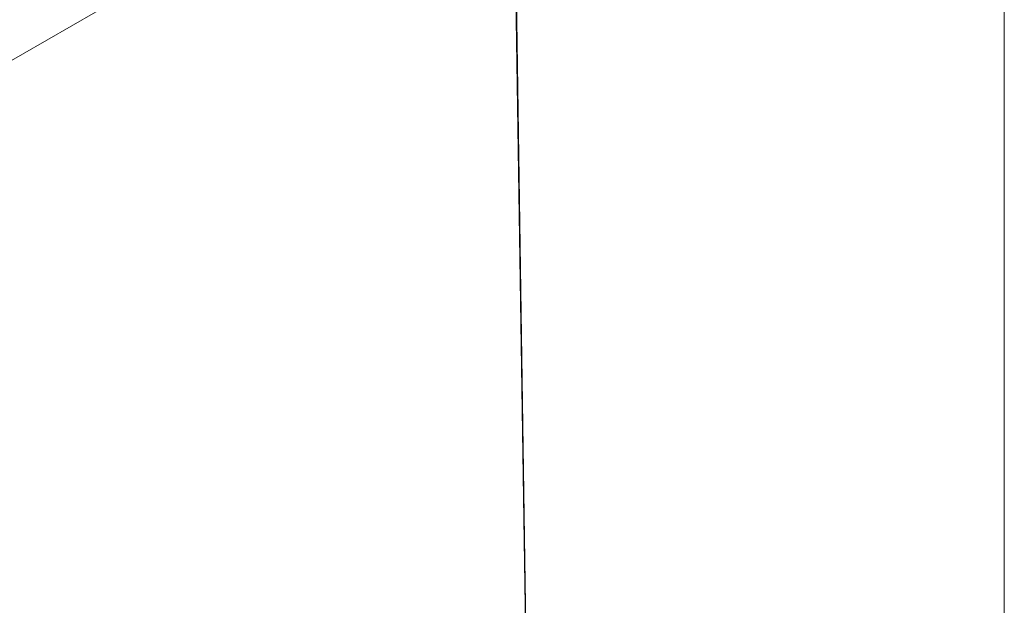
# Model space of a CAD drawing. Header units: millimetres. Extents: x 0 to 1260, y 0 to 891.
# Tile 87 of 89: x 1120 to 1239, y 669 to 740. Entities that reach past the tile are written whole.
import ezdxf

# ---------------------------------------------------------------- set-up
doc = ezdxf.new("R2010")
doc.units = ezdxf.units.MM
doc.header["$LTSCALE"] = 3

msp = doc.modelspace()

# ---------------------------------------------------------------- linework, layer by layer
at = {"color": 7, "linetype": 'Continuous', "lineweight": 0}
msp.add_line((1239, 870), (1239, 21), dxfattribs=at)
at = {"color": 7, "linetype": 'Continuous', "lineweight": 15}
for p, q in [((1012.12, 673.53), (1163.97, 761.19)), ((1181.89, 617.19), (1179.76, 758.6)), ((1181.95, 617.27), (1179.81, 758.68))]:
    msp.add_line(p, q, dxfattribs=at)
for points, knots in [([(973.94, 707.33), (977.35, 708.21), (984.18, 709.98), (994.3, 712.8), (1004.21, 715.85), (1013.76, 719.22), (1022.39, 722.79), (1029.91, 726.63), (1036.36, 730.63), (1042.25, 734.92), (1048.03, 739.8), (1053.75, 745.23), (1059.72, 751.1), (1065.84, 756.9), (1072.44, 762.52), (1079.59, 767.6), (1087.35, 772.05), (1095.38, 776), (1103.82, 779.65), (1112.71, 783.13), (1121.96, 786.49), (1128.33, 788.69), (1131.51, 789.79)], [0, 0, 0, 0, 0.051658, 0.103451, 0.155176, 0.206737, 0.2582, 0.301639, 0.345242, 0.388927, 0.432477, 0.486699, 0.541062, 0.59534, 0.64939, 0.703348, 0.751777, 0.800326, 0.848961, 0.897507, 0.948751, 1, 1, 1, 1]), ([(1131.61, 789.56), (1128.43, 788.48), (1122.06, 786.31), (1114.86, 783.73), (1107.23, 780.85), (1099.28, 777.64), (1090.88, 773.73), (1084.56, 770.34), (1079.28, 767.21), (1073.75, 763.36), (1068.1, 758.78), (1061.98, 753.21), (1055.36, 746.68), (1048.49, 740.08), (1041.83, 734.4), (1035.26, 729.63), (1027.7, 725.27), (1018.79, 721.1), (1008.67, 717.22), (997.44, 713.57), (985.86, 710.23), (977.97, 708.13), (974.02, 707.09)], [0, 0, 0, 0, 0.051216, 0.102447, 0.117423, 0.177348, 0.236657, 0.266552, 0.296442, 0.341252, 0.386149, 0.431032, 0.499132, 0.567219, 0.615226, 0.663196, 0.712798, 0.762427, 0.821385, 0.88038, 0.940184, 1, 1, 1, 1]), ([(974.28, 705.61), (977.73, 706.39), (984.62, 707.94), (994.71, 710.38), (1004.5, 713.02), (1013.53, 715.81), (1021.88, 718.84), (1029.55, 722.14), (1036.69, 725.95), (1042.56, 729.86), (1047.39, 733.63), (1052.79, 738.29), (1059.06, 744.31), (1066.41, 751.6), (1072.91, 757.53), (1078.67, 762.05), (1083.32, 765.31), (1088.33, 768.41), (1094.71, 771.98), (1102.61, 775.92), (1112.1, 780.15), (1121.9, 784.19), (1128.58, 786.79), (1131.92, 788.09)], [0, 0, 0, 0, 0.05109, 0.1022, 0.151087, 0.200104, 0.243454, 0.28707, 0.331827, 0.377103, 0.410479, 0.443864, 0.510992, 0.578065, 0.64519, 0.678554, 0.712014, 0.745785, 0.77965, 0.83443, 0.889394, 0.944676, 1, 1, 1, 1])]:
    msp.add_open_spline(points, degree=3, knots=knots, dxfattribs=at)
at = {"color": 8, "linetype": 'Continuous', "lineweight": 15}
msp.add_open_spline([(1130.09, 787.11), (1127.13, 785.97), (1120.56, 783.45), (1110.57, 779.34), (1100.27, 774.69), (1090.67, 769.73), (1081.94, 764.41), (1073.94, 758.34), (1066.49, 751.56), (1059.96, 745.09), (1054.14, 739.46), (1048.9, 734.73), (1043.24, 730.22), (1036.99, 726.05), (1030, 722.26), (1022.25, 718.87), (1013.72, 715.75), (1004.57, 712.9), (994.79, 710.23), (984.69, 707.75), (977.8, 706.16), (974.36, 705.37)], degree=3, knots=[0, 0, 0, 0, 0.049557, 0.109958, 0.170797, 0.231611, 0.289309, 0.347539, 0.41529, 0.483087, 0.52826, 0.573432, 0.618544, 0.662472, 0.706385, 0.751997, 0.79763, 0.847064, 0.896661, 0.948314, 1, 1, 1, 1], dxfattribs=at)

doc.saveas('drawing.dxf')
